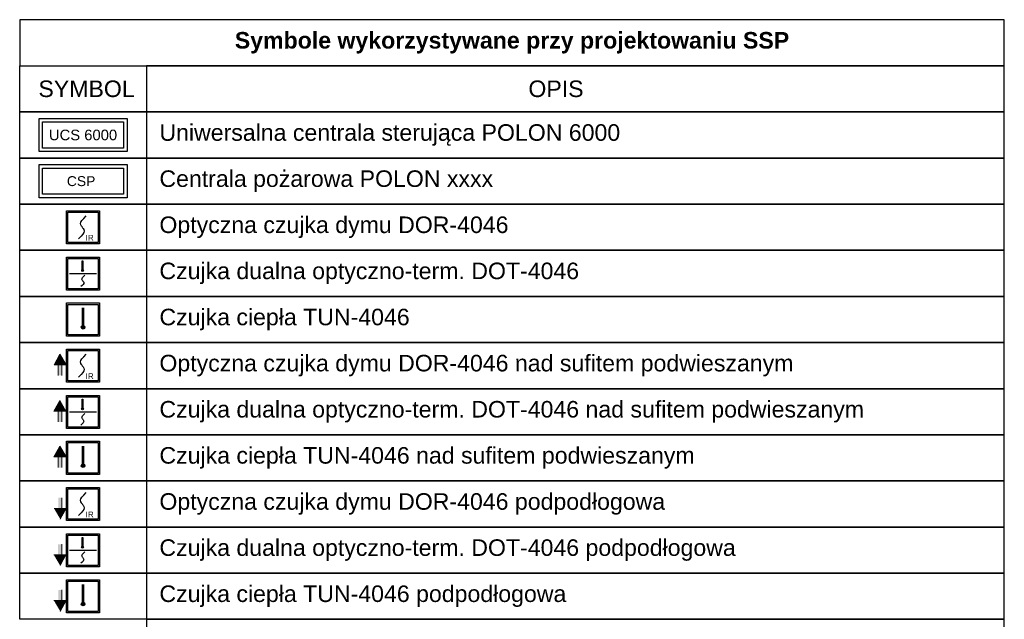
# Model space of a CAD drawing. Header units: millimetres. Extents: x 245 to 403, y 156 to 498.
# Tile 4 of 4: x 245 to 394, y 407 to 498. Entities that reach past the tile are written whole.
import ezdxf
from ezdxf.enums import TextEntityAlignment as Align

# ---------------------------------------------------------------- set-up
doc = ezdxf.new("R2010")
doc.units = ezdxf.units.MM
doc.layers.add('SSP - Urzadzenia', color=1, linetype='Continuous', lineweight=25)
doc.styles.add('ARIAL', font='arial.ttf', dxfattribs={"height": 0.45})
doc.styles.get("Standard").update_dxf_attribs({"font": 'arial.ttf'})

# ---------------------------------------------------------------- blocks, each defined once
blk = doc.blocks.new('DOT-4046')
at = {"layer": 'SSP - Urzadzenia', "color": 1, "linetype": 'Continuous', "lineweight": 25}
for p, q in [((299.18, 132.074), (299.18, 132.771)), ((299.18, 132.771), (299.877, 132.771)), ((299.209, 132.103), (299.209, 132.743)), ((299.209, 132.743), (299.849, 132.743)), ((299.849, 132.743), (299.849, 132.103)), ((299.877, 132.771), (299.877, 132.074)), ((299.507, 132.311), (299.511, 132.326)), ((299.511, 132.295), (299.507, 132.311)), ((299.511, 132.326), (299.522, 132.343)), ((299.519, 132.282), (299.511, 132.295)), ((299.522, 132.278), (299.519, 132.282)), ((299.522, 132.343), (299.541, 132.364)), ((299.528, 132.271), (299.522, 132.278)), ((299.526, 132.27), (299.532, 132.263)), ((299.532, 132.263), (299.535, 132.259)), ((299.535, 132.259), (299.544, 132.246)), ((299.541, 132.364), (299.567, 132.391)), ((299.877, 132.074), (299.18, 132.074)), ((299.849, 132.103), (299.209, 132.103)), ((299.514, 132.177), (299.487, 132.151)), ((299.532, 132.198), (299.514, 132.177)), ((299.544, 132.215), (299.532, 132.198)), ((299.544, 132.246), (299.547, 132.231)), ((299.547, 132.231), (299.544, 132.215))]:
    blk.add_line(p, q, dxfattribs=at)
at = {"layer": 'SSP - Urzadzenia', "color": 1, "linetype": 'Continuous', "lineweight": 25, "ltscale": 4}
for p, q in [((299.515, 132.696), (299.526, 132.696)), ((299.515, 132.511), (299.515, 132.696)), ((299.526, 132.696), (299.526, 132.511)), ((299.526, 132.511), (299.515, 132.511)), ((299.247, 132.43), (299.817, 132.43))]:
    blk.add_line(p, q, dxfattribs=at)
blk.add_circle((299.521, 132.491), 0.0194, dxfattribs=at)
for points in [[(299.515, 132.511), (299.515, 132.696), (299.517, 132.511)], [(299.517, 132.511), (299.515, 132.696), (299.517, 132.696)], [(299.517, 132.511), (299.517, 132.696), (299.521, 132.511)], [(299.521, 132.511), (299.517, 132.696), (299.521, 132.696)], [(299.521, 132.511), (299.521, 132.696), (299.525, 132.511)], [(299.525, 132.511), (299.521, 132.696), (299.525, 132.696)], [(299.525, 132.511), (299.525, 132.696), (299.526, 132.511)], [(299.526, 132.511), (299.525, 132.696), (299.526, 132.696)], [(299.502, 132.487), (299.501, 132.491), (299.502, 132.495)], [(299.503, 132.484), (299.502, 132.495), (299.503, 132.499)], [(299.502, 132.487), (299.502, 132.495), (299.503, 132.484)], [(299.505, 132.48), (299.503, 132.499), (299.505, 132.502)], [(299.503, 132.484), (299.503, 132.499), (299.505, 132.48)], [(299.507, 132.477), (299.505, 132.502), (299.507, 132.505)], [(299.505, 132.48), (299.505, 132.502), (299.507, 132.477)], [(299.51, 132.475), (299.507, 132.505), (299.51, 132.507)], [(299.507, 132.477), (299.507, 132.505), (299.51, 132.475)], [(299.513, 132.473), (299.51, 132.507), (299.513, 132.509)], [(299.51, 132.475), (299.51, 132.507), (299.513, 132.473)], [(299.515, 132.473), (299.513, 132.509), (299.515, 132.51)], [(299.513, 132.473), (299.513, 132.509), (299.515, 132.473)], [(299.515, 132.473), (299.515, 132.51), (299.517, 132.472)], [(299.517, 132.472), (299.515, 132.51), (299.517, 132.51)], [(299.521, 132.472), (299.517, 132.51), (299.521, 132.511)], [(299.517, 132.472), (299.517, 132.51), (299.521, 132.472)], [(299.521, 132.472), (299.521, 132.511), (299.525, 132.472)], [(299.525, 132.472), (299.521, 132.511), (299.525, 132.51)], [(299.525, 132.472), (299.525, 132.51), (299.526, 132.473)], [(299.526, 132.473), (299.525, 132.51), (299.526, 132.51)], [(299.526, 132.473), (299.526, 132.51), (299.528, 132.473)], [(299.528, 132.473), (299.526, 132.51), (299.528, 132.509)], [(299.528, 132.473), (299.528, 132.509), (299.532, 132.475)], [(299.532, 132.475), (299.528, 132.509), (299.532, 132.507)], [(299.532, 132.475), (299.532, 132.507), (299.534, 132.477)], [(299.534, 132.477), (299.532, 132.507), (299.534, 132.505)], [(299.534, 132.477), (299.534, 132.505), (299.537, 132.48)], [(299.537, 132.48), (299.534, 132.505), (299.537, 132.502)], [(299.537, 132.48), (299.537, 132.502), (299.539, 132.484)], [(299.539, 132.484), (299.537, 132.502), (299.539, 132.499)], [(299.539, 132.484), (299.539, 132.499), (299.54, 132.487)], [(299.54, 132.487), (299.539, 132.499), (299.54, 132.495)], [(299.54, 132.487), (299.54, 132.495), (299.54, 132.491)]]:
    blk.add_solid(points, dxfattribs=at)
blk = doc.blocks.new('DOR-4046')
at = {"layer": 'SSP - Urzadzenia', "color": 1, "linetype": 'Continuous'}
for p, q in [((55980.8, 7625.2), (55980.8, 7694.9)), ((55980.8, 7694.9), (56050.5, 7694.9)), ((55983.6, 7628.1), (55983.6, 7692.1)), ((55983.6, 7692.1), (56047.6, 7692.1)), ((56017, 7678.6), (56022.2, 7683.9)), ((56047.6, 7692.1), (56047.6, 7628.1)), ((56050.5, 7694.9), (56050.5, 7625.2)), ((56010.2, 7667.9), (56011, 7671)), ((56011, 7664.8), (56010.2, 7667.9)), ((56011, 7671), (56013.2, 7674.4)), ((56012.6, 7662.3), (56011, 7664.8)), ((56013.2, 7661.4), (56012.6, 7662.3)), ((56013.2, 7674.4), (56017, 7678.6)), ((56014.4, 7660.1), (56013.2, 7661.4)), ((56011.5, 7641.2), (56006.2, 7635.9)), ((56015.2, 7645.4), (56011.5, 7641.2)), ((56014, 7659.7), (56015.2, 7658.4)), ((56015.2, 7658.4), (56015.8, 7657.5)), ((56017.5, 7648.8), (56015.2, 7645.4)), ((56015.8, 7657.5), (56017.5, 7655)), ((56017.5, 7655), (56018.2, 7651.9)), ((56018.2, 7651.9), (56017.5, 7648.8)), ((56050.5, 7625.2), (55980.8, 7625.2)), ((56047.6, 7628.1), (55983.6, 7628.1))]:
    blk.add_line(p, q, dxfattribs=at)
at = {"layer": 'SSP - Urzadzenia', "color": 1, "linetype": 'Continuous', "ltscale": 10, "style": 'ARIAL'}
blk.add_text('IR', height=12.23, dxfattribs=at).set_placement((56021, 7631.8))
blk = doc.blocks.new('TUN')
at = {"layer": 'SSP - Urzadzenia', "color": 1, "linetype": 'Continuous', "lineweight": 25}
for p, q in [((56039.1, 8165.8), (56039.1, 8249.5)), ((56039.1, 8249.5), (56122.7, 8249.5)), ((56122.7, 8249.5), (56122.7, 8165.8)), ((56042.5, 8169.2), (56042.5, 8246)), ((56042.5, 8246), (56119.3, 8246)), ((56119.3, 8246), (56119.3, 8169.2)), ((56122.7, 8165.8), (56039.1, 8165.8)), ((56119.3, 8169.2), (56042.5, 8169.2))]:
    blk.add_line(p, q, dxfattribs=at)
at = {"layer": 'SSP - Urzadzenia', "color": 1, "linetype": 'Continuous', "lineweight": 25, "ltscale": 4}
for p, q in [((56079.6, 8192.6), (56079.6, 8237.2)), ((56082.2, 8237.2), (56082.2, 8192.6)), ((56082.2, 8192.6), (56079.6, 8192.6))]:
    blk.add_line(p, q, dxfattribs=at)
blk.add_circle((56080.9, 8187.9), 4.66, dxfattribs=at)
for points in [[(56079.6, 8192.6), (56079.6, 8237.2), (56080, 8192.6)], [(56080, 8192.6), (56079.6, 8237.2), (56080, 8237.2)], [(56080, 8192.6), (56080, 8237.2), (56080.9, 8192.6)], [(56080.9, 8192.6), (56080, 8237.2), (56080.9, 8237.2)], [(56080.9, 8192.6), (56080.9, 8237.2), (56081.8, 8192.6)], [(56081.8, 8192.6), (56080.9, 8237.2), (56081.8, 8237.2)], [(56081.8, 8192.6), (56081.8, 8237.2), (56082.2, 8192.6)], [(56082.2, 8192.6), (56081.8, 8237.2), (56082.2, 8237.2)], [(56076.3, 8187), (56076.2, 8187.9), (56076.3, 8188.8)], [(56076.6, 8186.1), (56076.3, 8188.8), (56076.6, 8189.7)], [(56076.3, 8187), (56076.3, 8188.8), (56076.6, 8186.1)], [(56077, 8185.3), (56076.6, 8189.7), (56077, 8190.5)], [(56076.6, 8186.1), (56076.6, 8189.7), (56077, 8185.3)], [(56077.6, 8184.6), (56077, 8190.5), (56077.6, 8191.2)], [(56077, 8185.3), (56077, 8190.5), (56077.6, 8184.6)], [(56078.3, 8184), (56077.6, 8191.2), (56078.3, 8191.8)], [(56077.6, 8184.6), (56077.6, 8191.2), (56078.3, 8184)], [(56079.1, 8183.6), (56078.3, 8191.8), (56079.1, 8192.2)], [(56078.3, 8184), (56078.3, 8191.8), (56079.1, 8183.6)], [(56079.6, 8183.5), (56079.1, 8192.2), (56079.6, 8192.4)], [(56079.1, 8183.6), (56079.1, 8192.2), (56079.6, 8183.5)], [(56080, 8183.4), (56079.6, 8192.4), (56080, 8192.5)], [(56079.6, 8183.5), (56079.6, 8192.4), (56080, 8183.4)], [(56080.9, 8183.3), (56080, 8192.5), (56080.9, 8192.6)], [(56080, 8183.4), (56080, 8192.5), (56080.9, 8183.3)], [(56080.9, 8183.3), (56080.9, 8192.6), (56081.8, 8183.4)], [(56081.8, 8183.4), (56080.9, 8192.6), (56081.8, 8192.5)], [(56081.8, 8183.4), (56081.8, 8192.5), (56082.2, 8183.5)], [(56082.2, 8183.5), (56081.8, 8192.5), (56082.2, 8192.4)], [(56082.2, 8183.5), (56082.2, 8192.4), (56082.7, 8183.6)], [(56082.7, 8183.6), (56082.2, 8192.4), (56082.7, 8192.2)], [(56082.7, 8183.6), (56082.7, 8192.2), (56083.5, 8184)], [(56083.5, 8184), (56082.7, 8192.2), (56083.5, 8191.8)], [(56083.5, 8184), (56083.5, 8191.8), (56084.2, 8184.6)], [(56084.2, 8184.6), (56083.5, 8191.8), (56084.2, 8191.2)], [(56084.2, 8184.6), (56084.2, 8191.2), (56084.8, 8185.3)], [(56084.8, 8185.3), (56084.2, 8191.2), (56084.8, 8190.5)], [(56084.8, 8185.3), (56084.8, 8190.5), (56085.2, 8186.1)], [(56085.2, 8186.1), (56084.8, 8190.5), (56085.2, 8189.7)], [(56085.2, 8186.1), (56085.2, 8189.7), (56085.5, 8187)], [(56085.5, 8187), (56085.2, 8189.7), (56085.5, 8188.8)], [(56085.5, 8187), (56085.5, 8188.8), (56085.6, 8187.9)]]:
    blk.add_solid(points, dxfattribs=at)
blk = doc.blocks.new('UCS 6000')
at = {"layer": 'SSP - Urzadzenia', "color": 1, "linetype": 'Continuous'}
for p, q in [((-6.66, -2.5), (-6.66, 2.5)), ((-6.66, 2.5), (6.66, 2.5)), ((-6.13, -1.97), (-6.13, 1.97)), ((-6.13, 1.97), (6.13, 1.97)), ((6.13, 1.97), (6.13, -1.97)), ((6.66, 2.5), (6.66, -2.5)), ((6.66, -2.5), (-6.66, -2.5)), ((6.13, -1.97), (-6.13, -1.97))]:
    blk.add_line(p, q, dxfattribs=at)
at = {"insert": (0, 0), "char_height": 1.6, "width": 19.1694, "attachment_point": 5}
blk.add_mtext('UCS 6000', dxfattribs=at)
blk = doc.blocks.new('CSP')
at = {"layer": 'SSP - Urzadzenia', "color": 1, "linetype": 'Continuous'}
for p, q in [((-6.66, 2.5), (6.66, 2.5)), ((-6.66, -2.5), (-6.66, 2.5)), ((-6.13, 1.97), (6.13, 1.97)), ((-6.13, -1.97), (-6.13, 1.97)), ((6.13, 1.97), (6.13, -1.97)), ((6.66, 2.5), (6.66, -2.5)), ((6.66, -2.5), (-6.66, -2.5)), ((6.13, -1.97), (-6.13, -1.97))]:
    blk.add_line(p, q, dxfattribs=at)
at = {"layer": 'SSP - Urzadzenia', "color": 7, "linetype": 'Continuous', "ltscale": 10}
blk.add_text('CSP ', height=1.5, dxfattribs=at).set_placement((0, 0), align=Align.MIDDLE_CENTER)
blk = doc.blocks.new('TUN-4046 nad')
at = {"layer": 'SSP - Urzadzenia', "color": 1, "linetype": 'Continuous', "lineweight": 5, "ltscale": 4}
for p, q in [((-4.42, 0.14), (-3.53, 1.76)), ((-3.53, 1.76), (-2.58, 0.14)), ((-2.58, 0.14), (-4.42, 0.14)), ((-3.78, 0.95), (-3.21, 0.95)), ((-3.78, -1.47), (-3.78, 0.95)), ((-3.21, 0.95), (-3.21, -1.47))]:
    blk.add_line(p, q, dxfattribs=at)
at = {"layer": 'SSP - Urzadzenia', "color": 1, "linetype": 'Continuous', "lineweight": 25}
for p, q in [((-2.52, 2.51), (2.48, 2.51)), ((-2.52, -2.49), (-2.52, 2.51)), ((-2.31, 2.31), (2.28, 2.31)), ((-2.31, -2.28), (-2.31, 2.31)), ((2.28, 2.31), (2.28, -2.28)), ((2.48, 2.51), (2.48, -2.49)), ((2.48, -2.49), (-2.52, -2.49)), ((2.28, -2.28), (-2.31, -2.28))]:
    blk.add_line(p, q, dxfattribs=at)
at = {"layer": 'SSP - Urzadzenia', "color": 1, "linetype": 'Continuous', "lineweight": 25, "ltscale": 4}
for p, q in [((-0.1, -0.89), (-0.1, 1.78)), ((0.06, 1.78), (0.06, -0.89)), ((0.06, -0.89), (-0.1, -0.89))]:
    blk.add_line(p, q, dxfattribs=at)
blk.add_circle((-0.02, -1.17), 0.278, dxfattribs=at)
at = {"layer": 'SSP - Urzadzenia', "color": 1, "linetype": 'Continuous', "lineweight": 5, "ltscale": 4}
for points in [[(-3.53, 0.14), (-4.42, 0.14), (-3.53, 1.76)], [(-3.53, 0.14), (-3.53, 1.76), (-2.58, 0.14)], [(-3.21, -1.47), (-3.78, 0.95), (-3.21, 0.95)], [(-3.78, -1.47), (-3.78, 0.95), (-3.21, -1.47)]]:
    blk.add_solid(points, dxfattribs=at)
at = {"layer": 'SSP - Urzadzenia', "color": 1, "linetype": 'Continuous', "lineweight": 25, "ltscale": 4}
for points in [[(-0.07, -0.89), (-0.1, 1.78), (-0.07, 1.78)], [(-0.1, -0.89), (-0.1, 1.78), (-0.07, -0.89)], [(-0.02, -0.89), (-0.07, 1.78), (-0.02, 1.78)], [(-0.07, -0.89), (-0.07, 1.78), (-0.02, -0.89)], [(0.04, -0.89), (-0.02, 1.78), (0.04, 1.78)], [(-0.02, -0.89), (-0.02, 1.78), (0.04, -0.89)], [(0.06, -0.89), (0.04, 1.78), (0.06, 1.78)], [(0.04, -0.89), (0.04, 1.78), (0.06, -0.89)], [(-0.29, -1.22), (-0.3, -1.17), (-0.29, -1.11)], [(-0.28, -1.27), (-0.29, -1.11), (-0.28, -1.06)], [(-0.29, -1.22), (-0.29, -1.11), (-0.28, -1.27)], [(-0.25, -1.32), (-0.28, -1.06), (-0.25, -1.01)], [(-0.28, -1.27), (-0.28, -1.06), (-0.25, -1.32)], [(-0.22, -1.36), (-0.25, -1.01), (-0.22, -0.97)], [(-0.25, -1.32), (-0.25, -1.01), (-0.22, -1.36)], [(-0.17, -1.4), (-0.22, -0.97), (-0.17, -0.94)], [(-0.22, -1.36), (-0.22, -0.97), (-0.17, -1.4)], [(-0.12, -1.42), (-0.17, -0.94), (-0.12, -0.91)], [(-0.17, -1.4), (-0.17, -0.94), (-0.12, -1.42)], [(-0.1, -1.43), (-0.12, -0.91), (-0.1, -0.9)], [(-0.12, -1.42), (-0.12, -0.91), (-0.1, -1.43)], [(-0.07, -1.44), (-0.1, -0.9), (-0.07, -0.89)], [(-0.1, -1.43), (-0.1, -0.9), (-0.07, -1.44)], [(-0.02, -1.45), (-0.07, -0.89), (-0.02, -0.89)], [(-0.07, -1.44), (-0.07, -0.89), (-0.02, -1.45)], [(0.04, -1.44), (-0.02, -0.89), (0.04, -0.89)], [(-0.02, -1.45), (-0.02, -0.89), (0.04, -1.44)], [(0.06, -1.43), (0.04, -0.89), (0.06, -0.9)], [(0.04, -1.44), (0.04, -0.89), (0.06, -1.43)], [(0.09, -1.42), (0.06, -0.9), (0.09, -0.91)], [(0.06, -1.43), (0.06, -0.9), (0.09, -1.42)], [(0.14, -1.4), (0.09, -0.91), (0.14, -0.94)], [(0.09, -1.42), (0.09, -0.91), (0.14, -1.4)], [(0.18, -1.36), (0.14, -0.94), (0.18, -0.97)], [(0.14, -1.4), (0.14, -0.94), (0.18, -1.36)], [(0.21, -1.32), (0.18, -0.97), (0.21, -1.01)], [(0.18, -1.36), (0.18, -0.97), (0.21, -1.32)], [(0.24, -1.27), (0.21, -1.01), (0.24, -1.06)], [(0.21, -1.32), (0.21, -1.01), (0.24, -1.27)], [(0.26, -1.22), (0.24, -1.06), (0.26, -1.11)], [(0.24, -1.27), (0.24, -1.06), (0.26, -1.22)], [(0.26, -1.22), (0.26, -1.11), (0.26, -1.17)]]:
    blk.add_solid(points, dxfattribs=at)
blk = doc.blocks.new('DOR-4046 DOWN')
at = {"layer": 'SSP - Urzadzenia', "color": 1, "linetype": 'Continuous'}
for p, q in [((252.08, 426.86), (257.08, 426.86)), ((252.08, 421.86), (252.08, 426.86)), ((252.29, 426.65), (256.88, 426.65)), ((252.29, 422.06), (252.29, 426.65)), ((254.68, 425.69), (255.06, 426.07)), ((256.88, 426.65), (256.88, 422.06)), ((257.08, 426.86), (257.08, 421.86)), ((254.2, 424.92), (254.25, 425.14)), ((254.25, 424.7), (254.2, 424.92)), ((254.25, 425.14), (254.41, 425.39)), ((254.37, 424.52), (254.25, 424.7)), ((254.41, 424.45), (254.37, 424.52)), ((254.41, 425.39), (254.68, 425.69)), ((254.5, 424.36), (254.41, 424.45)), ((254.29, 423.01), (253.91, 422.63)), ((254.55, 423.31), (254.29, 423.01)), ((254.47, 424.33), (254.55, 424.24)), ((254.55, 424.24), (254.6, 424.18)), ((254.72, 423.55), (254.55, 423.31)), ((254.6, 424.18), (254.72, 423.99)), ((254.72, 423.99), (254.77, 423.77)), ((254.77, 423.77), (254.72, 423.55)), ((257.08, 421.86), (252.08, 421.86)), ((256.88, 422.06), (252.29, 422.06))]:
    blk.add_line(p, q, dxfattribs=at)
at = {"layer": 'SSP - Urzadzenia', "color": 5, "linetype": 'Continuous', "lineweight": 5, "ltscale": 4}
for p, q in [((251.39, 425.3), (251.39, 422.88)), ((251.39, 425.3), (251.39, 422.88)), ((250.19, 423.69), (252.03, 423.69)), ((252.03, 423.69), (251.14, 422.07)), ((251.39, 422.88), (250.82, 422.88))]:
    blk.add_line(p, q, dxfattribs=at)
for points in [[(250.82, 425.3), (251.39, 422.88), (250.82, 422.88)], [(251.39, 425.3), (251.39, 422.88), (250.82, 425.3)], [(251.14, 423.69), (251.14, 422.07), (250.19, 423.69)], [(251.14, 423.69), (252.03, 423.69), (251.14, 422.07)]]:
    blk.add_solid(points, dxfattribs=at)
at = {"layer": 'SSP - Urzadzenia', "color": 1, "linetype": 'Continuous', "ltscale": 10, "style": 'ARIAL'}
blk.add_text('IR', height=0.877, dxfattribs=at).set_placement((254.97, 422.33))
blk = doc.blocks.new('DOT-4046 pod')
at = {"layer": 'SSP - Urzadzenia', "color": 1, "linetype": 'Continuous', "lineweight": 25}
for p, q in [((-2.54, 2.45), (2.46, 2.45)), ((-2.54, -2.55), (-2.54, 2.45)), ((-2.34, 2.24), (2.25, 2.24)), ((-2.34, -2.35), (-2.34, 2.24)), ((2.25, 2.24), (2.25, -2.35)), ((2.46, 2.45), (2.46, -2.55)), ((-0.19, -0.86), (-0.17, -0.75)), ((-0.17, -0.97), (-0.19, -0.86)), ((-0.17, -0.75), (-0.09, -0.62)), ((-0.11, -1.06), (-0.17, -0.97)), ((-0.09, -1.09), (-0.11, -1.06)), ((-0.09, -0.62), (0.05, -0.47)), ((-0.04, -1.14), (-0.09, -1.09)), ((-0.06, -1.15), (-0.01, -1.2)), ((-0.01, -1.2), (0.01, -1.23)), ((0.01, -1.23), (0.07, -1.32)), ((0.05, -0.47), (0.24, -0.28)), ((0.07, -1.32), (0.09, -1.43)), ((0.09, -1.43), (0.07, -1.54)), ((2.46, -2.55), (-2.54, -2.55)), ((2.25, -2.35), (-2.34, -2.35)), ((-0.15, -1.81), (-0.34, -2)), ((-0.01, -1.66), (-0.15, -1.81)), ((0.07, -1.54), (-0.01, -1.66))]:
    blk.add_line(p, q, dxfattribs=at)
at = {"layer": 'SSP - Urzadzenia', "color": 1, "linetype": 'Continuous', "lineweight": 25, "ltscale": 4}
for p, q in [((-0.14, 0.58), (-0.14, 1.91)), ((-0.14, 1.91), (-0.06, 1.91)), ((-0.06, 1.91), (-0.06, 0.58)), ((-2.06, 0), (2.02, 0)), ((-0.06, 0.58), (-0.14, 0.58))]:
    blk.add_line(p, q, dxfattribs=at)
at = {"layer": 'SSP - Urzadzenia', "color": 5, "linetype": 'Continuous', "lineweight": 5, "ltscale": 4}
for p, q in [((-3.23, 0.89), (-3.23, -1.53)), ((-3.23, 0.89), (-3.23, -1.53)), ((-4.44, -0.72), (-2.6, -0.72)), ((-2.6, -0.72), (-3.48, -2.34)), ((-3.23, -1.53), (-3.81, -1.53))]:
    blk.add_line(p, q, dxfattribs=at)
at = {"layer": 'SSP - Urzadzenia', "color": 1, "linetype": 'Continuous', "lineweight": 25, "ltscale": 4}
blk.add_circle((-0.1, 0.44), 0.139, dxfattribs=at)
for points in [[(-0.13, 0.58), (-0.14, 1.91), (-0.13, 1.91)], [(-0.14, 0.58), (-0.14, 1.91), (-0.13, 0.58)], [(-0.1, 0.58), (-0.13, 1.91), (-0.1, 1.91)], [(-0.13, 0.58), (-0.13, 1.91), (-0.1, 0.58)], [(-0.07, 0.58), (-0.1, 1.91), (-0.07, 1.91)], [(-0.1, 0.58), (-0.1, 1.91), (-0.07, 0.58)], [(-0.06, 0.58), (-0.07, 1.91), (-0.06, 1.91)], [(-0.07, 0.58), (-0.07, 1.91), (-0.06, 0.58)], [(-0.23, 0.41), (-0.24, 0.44), (-0.23, 0.47)], [(-0.21, 0.36), (-0.23, 0.49), (-0.21, 0.52)], [(-0.23, 0.38), (-0.23, 0.49), (-0.21, 0.36)], [(-0.23, 0.38), (-0.23, 0.47), (-0.23, 0.49)], [(-0.23, 0.41), (-0.23, 0.47), (-0.23, 0.38)], [(-0.2, 0.34), (-0.21, 0.52), (-0.2, 0.54)], [(-0.21, 0.36), (-0.21, 0.52), (-0.2, 0.34)], [(-0.18, 0.32), (-0.2, 0.54), (-0.18, 0.55)], [(-0.2, 0.34), (-0.2, 0.54), (-0.18, 0.32)], [(-0.15, 0.31), (-0.18, 0.55), (-0.15, 0.57)], [(-0.18, 0.32), (-0.18, 0.55), (-0.15, 0.31)], [(-0.14, 0.31), (-0.15, 0.57), (-0.14, 0.57)], [(-0.15, 0.31), (-0.15, 0.57), (-0.14, 0.31)], [(-0.13, 0.3), (-0.14, 0.57), (-0.13, 0.57)], [(-0.14, 0.31), (-0.14, 0.57), (-0.13, 0.3)], [(-0.1, 0.3), (-0.13, 0.57), (-0.1, 0.58)], [(-0.13, 0.3), (-0.13, 0.57), (-0.1, 0.3)], [(-0.07, 0.3), (-0.1, 0.58), (-0.07, 0.57)], [(-0.1, 0.3), (-0.1, 0.58), (-0.07, 0.3)], [(-0.06, 0.31), (-0.07, 0.57), (-0.06, 0.57)], [(-0.07, 0.3), (-0.07, 0.57), (-0.06, 0.31)], [(-0.04, 0.31), (-0.06, 0.57), (-0.04, 0.57)], [(-0.06, 0.31), (-0.06, 0.57), (-0.04, 0.31)], [(-0.02, 0.32), (-0.04, 0.57), (-0.02, 0.55)], [(-0.04, 0.31), (-0.04, 0.57), (-0.02, 0.32)], [(0, 0.34), (-0.02, 0.55), (0, 0.54)], [(-0.02, 0.32), (-0.02, 0.55), (0, 0.34)], [(0.02, 0.36), (0, 0.54), (0.02, 0.52)], [(0, 0.34), (0, 0.54), (0.02, 0.36)], [(0.03, 0.38), (0.02, 0.52), (0.03, 0.49)], [(0.02, 0.36), (0.02, 0.52), (0.03, 0.38)], [(0.04, 0.41), (0.03, 0.49), (0.04, 0.47)], [(0.03, 0.38), (0.03, 0.49), (0.04, 0.41)], [(0.04, 0.41), (0.04, 0.47), (0.04, 0.44)]]:
    blk.add_solid(points, dxfattribs=at)
at = {"layer": 'SSP - Urzadzenia', "color": 5, "linetype": 'Continuous', "lineweight": 5, "ltscale": 4}
for points in [[(-3.81, 0.89), (-3.23, -1.53), (-3.81, -1.53)], [(-3.23, 0.89), (-3.23, -1.53), (-3.81, 0.89)], [(-3.48, -0.72), (-3.48, -2.34), (-4.44, -0.72)], [(-3.48, -0.72), (-2.6, -0.72), (-3.48, -2.34)]]:
    blk.add_solid(points, dxfattribs=at)
blk = doc.blocks.new('TUN-4046 pod')
at = {"layer": 'SSP - Urzadzenia', "color": 1, "linetype": 'Continuous', "lineweight": 25}
for p, q in [((-2.43, 2.51), (2.57, 2.51)), ((-2.43, -2.49), (-2.43, 2.51)), ((-2.22, 2.31), (2.37, 2.31)), ((-2.22, -2.28), (-2.22, 2.31)), ((2.37, 2.31), (2.37, -2.28)), ((2.57, 2.51), (2.57, -2.49)), ((2.37, -2.28), (-2.22, -2.28))]:
    blk.add_line(p, q, dxfattribs=at)
at = {"layer": 'SSP - Urzadzenia', "color": 1, "linetype": 'Continuous', "lineweight": 25, "ltscale": 4}
for p, q in [((-0.01, -0.89), (-0.01, 1.78)), ((0.15, 1.78), (0.15, -0.89)), ((0.15, -0.89), (-0.01, -0.89))]:
    blk.add_line(p, q, dxfattribs=at)
at = {"layer": 'SSP - Urzadzenia', "color": 5, "linetype": 'Continuous', "lineweight": 5, "ltscale": 4}
for p, q in [((-3.12, 0.95), (-3.12, -1.47)), ((-3.12, 0.95), (-3.12, -1.47)), ((-4.33, -0.66), (-2.49, -0.66)), ((-3.12, -1.47), (-3.69, -1.47)), ((-2.49, -0.66), (-3.37, -2.28))]:
    blk.add_line(p, q, dxfattribs=at)
at = {"layer": 'SSP - Urzadzenia', "color": 1, "linetype": 'Continuous', "lineweight": 25, "ltscale": 4}
blk.add_circle((0.07, -1.17), 0.278, dxfattribs=at)
for points in [[(0.02, -0.89), (-0.01, 1.78), (0.02, 1.78)], [(-0.01, -0.89), (-0.01, 1.78), (0.02, -0.89)], [(0.07, -0.89), (0.02, 1.78), (0.07, 1.78)], [(0.02, -0.89), (0.02, 1.78), (0.07, -0.89)], [(0.13, -0.89), (0.07, 1.78), (0.13, 1.78)], [(0.07, -0.89), (0.07, 1.78), (0.13, -0.89)], [(0.15, -0.89), (0.13, 1.78), (0.15, 1.78)], [(0.13, -0.89), (0.13, 1.78), (0.15, -0.89)], [(-0.2, -1.22), (-0.21, -1.17), (-0.2, -1.11)], [(-0.19, -1.27), (-0.2, -1.11), (-0.19, -1.06)], [(-0.2, -1.22), (-0.2, -1.11), (-0.19, -1.27)], [(-0.16, -1.32), (-0.19, -1.06), (-0.16, -1.01)], [(-0.19, -1.27), (-0.19, -1.06), (-0.16, -1.32)], [(-0.13, -1.36), (-0.16, -1.01), (-0.13, -0.97)], [(-0.16, -1.32), (-0.16, -1.01), (-0.13, -1.36)], [(-0.08, -1.4), (-0.13, -0.97), (-0.08, -0.94)], [(-0.13, -1.36), (-0.13, -0.97), (-0.08, -1.4)], [(-0.04, -1.42), (-0.08, -0.94), (-0.04, -0.91)], [(-0.08, -1.4), (-0.08, -0.94), (-0.04, -1.42)], [(-0.01, -1.43), (-0.04, -0.91), (-0.01, -0.9)], [(-0.04, -1.42), (-0.04, -0.91), (-0.01, -1.43)], [(0.02, -1.44), (-0.01, -0.9), (0.02, -0.89)], [(-0.01, -1.43), (-0.01, -0.9), (0.02, -1.44)], [(0.07, -1.45), (0.02, -0.89), (0.07, -0.89)], [(0.02, -1.44), (0.02, -0.89), (0.07, -1.45)], [(0.13, -1.44), (0.07, -0.89), (0.13, -0.89)], [(0.07, -1.45), (0.07, -0.89), (0.13, -1.44)], [(0.15, -1.43), (0.13, -0.89), (0.15, -0.9)], [(0.13, -1.44), (0.13, -0.89), (0.15, -1.43)], [(0.18, -1.42), (0.15, -0.9), (0.18, -0.91)], [(0.15, -1.43), (0.15, -0.9), (0.18, -1.42)], [(0.23, -1.4), (0.18, -0.91), (0.23, -0.94)], [(0.18, -1.42), (0.18, -0.91), (0.23, -1.4)], [(0.27, -1.36), (0.23, -0.94), (0.27, -0.97)], [(0.23, -1.4), (0.23, -0.94), (0.27, -1.36)], [(0.3, -1.32), (0.27, -0.97), (0.3, -1.01)], [(0.27, -1.36), (0.27, -0.97), (0.3, -1.32)], [(0.33, -1.27), (0.3, -1.01), (0.33, -1.06)], [(0.3, -1.32), (0.3, -1.01), (0.33, -1.27)], [(0.34, -1.22), (0.33, -1.06), (0.34, -1.11)], [(0.33, -1.27), (0.33, -1.06), (0.34, -1.22)], [(0.34, -1.22), (0.34, -1.11), (0.35, -1.17)]]:
    blk.add_solid(points, dxfattribs=at)
at = {"layer": 'SSP - Urzadzenia', "color": 5, "linetype": 'Continuous', "lineweight": 5, "ltscale": 4}
for points in [[(-3.69, 0.95), (-3.12, -1.47), (-3.69, -1.47)], [(-3.12, 0.95), (-3.12, -1.47), (-3.69, 0.95)], [(-3.37, -0.66), (-3.37, -2.28), (-4.33, -0.66)], [(-3.37, -0.66), (-2.49, -0.66), (-3.37, -2.28)]]:
    blk.add_solid(points, dxfattribs=at)

msp = doc.modelspace()

# ---------------------------------------------------------------- linework, layer by layer
for points in [[(245, 490.58), (393.9, 490.58), (393.9, 497.55), (245, 497.55)], [(264.17, 483.61), (245, 483.61), (245, 490.58), (264.17, 490.58)], [(264.17, 483.61), (393.87, 483.61), (393.87, 490.58), (264.17, 490.58)], [(264.17, 476.64), (245, 476.64), (245, 483.61), (264.17, 483.61)], [(264.17, 476.64), (393.87, 476.64), (393.87, 483.61), (264.17, 483.61)], [(264.17, 469.67), (245, 469.67), (245, 476.64), (264.17, 476.64)], [(264.17, 469.67), (393.87, 469.67), (393.87, 476.64), (264.17, 476.64)], [(264.17, 462.7), (245, 462.7), (245, 469.67), (264.17, 469.67)], [(264.17, 462.7), (393.87, 462.7), (393.87, 469.67), (264.17, 469.67)], [(264.17, 455.73), (245, 455.73), (245, 462.7), (264.17, 462.7)], [(264.17, 455.73), (393.87, 455.73), (393.87, 462.7), (264.17, 462.7)], [(264.17, 448.75), (245, 448.75), (245, 455.73), (264.17, 455.73)], [(264.17, 448.75), (393.87, 448.75), (393.87, 455.73), (264.17, 455.73)], [(264.17, 441.78), (245, 441.78), (245, 448.75), (264.17, 448.75)], [(264.17, 441.78), (393.87, 441.78), (393.87, 448.75), (264.17, 448.75)], [(264.17, 434.81), (245, 434.81), (245, 441.78), (264.17, 441.78)], [(264.17, 434.81), (393.87, 434.81), (393.87, 441.78), (264.17, 441.78)], [(264.17, 427.84), (245, 427.84), (245, 434.81), (264.17, 434.81)], [(264.17, 427.84), (393.87, 427.84), (393.87, 434.81), (264.17, 434.81)], [(264.17, 420.87), (245, 420.87), (245, 427.84), (264.17, 427.84)], [(264.17, 420.87), (393.87, 420.87), (393.87, 427.84), (264.17, 427.84)], [(264.17, 413.9), (245, 413.9), (245, 420.87), (264.17, 420.87)], [(264.17, 413.9), (393.87, 413.9), (393.87, 420.87), (264.17, 420.87)], [(264.17, 406.93), (245, 406.93), (245, 413.9), (264.17, 413.9)], [(264.17, 406.93), (393.87, 406.93), (393.87, 413.9), (264.17, 413.9)], [(264.17, 399.96), (393.87, 399.96), (393.87, 406.93), (264.17, 406.93)]]:
    msp.add_lwpolyline(points, close=True)
at = {"layer": 'SSP - Urzadzenia', "color": 1, "linetype": 'Continuous', "lineweight": 5, "ltscale": 4}
for p, q in [((250.19, 445.4), (251.07, 447.02)), ((251.07, 447.02), (252.02, 445.4)), ((252.02, 445.4), (250.19, 445.4)), ((250.82, 446.21), (251.39, 446.21)), ((250.82, 443.79), (250.82, 446.21)), ((251.39, 446.21), (251.39, 443.79)), ((250.16, 438.38), (251.05, 440)), ((251.05, 440), (252, 438.38)), ((252, 438.38), (250.16, 438.38)), ((250.8, 439.19), (251.37, 439.19)), ((250.8, 436.76), (250.8, 439.19)), ((251.37, 439.19), (251.37, 436.76))]:
    msp.add_line(p, q, dxfattribs=at)
at = {"layer": 'SSP - Urzadzenia', "color": 1, "linetype": 'Continuous'}
for p, q in [((252.08, 447.77), (257.08, 447.77)), ((252.08, 442.77), (252.08, 447.77)), ((252.29, 447.56), (256.88, 447.56)), ((252.29, 442.97), (252.29, 447.56)), ((254.68, 446.6), (255.06, 446.98)), ((256.88, 447.56), (256.88, 442.97)), ((257.08, 447.77), (257.08, 442.77)), ((254.2, 445.83), (254.25, 446.05)), ((254.25, 445.61), (254.2, 445.83)), ((254.25, 446.05), (254.41, 446.3)), ((254.37, 445.43), (254.25, 445.61)), ((254.41, 445.36), (254.37, 445.43)), ((254.41, 446.3), (254.68, 446.6)), ((254.5, 445.27), (254.41, 445.36)), ((254.47, 445.25), (254.55, 445.15)), ((254.29, 443.92), (253.91, 443.54)), ((254.55, 444.22), (254.29, 443.92)), ((254.55, 445.15), (254.6, 445.09)), ((254.72, 444.46), (254.55, 444.22)), ((254.6, 445.09), (254.72, 444.9)), ((254.72, 444.9), (254.77, 444.68)), ((254.77, 444.68), (254.72, 444.46)), ((257.08, 442.77), (252.08, 442.77)), ((256.88, 442.97), (252.29, 442.97))]:
    msp.add_line(p, q, dxfattribs=at)
at = {"layer": 'SSP - Urzadzenia', "color": 1, "linetype": 'Continuous', "lineweight": 25}
for p, q in [((252.06, 440.75), (257.06, 440.75)), ((252.06, 435.75), (252.06, 440.75)), ((257.06, 440.75), (257.06, 435.75)), ((252.27, 440.54), (256.86, 440.54)), ((252.27, 435.95), (252.27, 440.54)), ((256.86, 440.54), (256.86, 435.95)), ((254.52, 437.67), (254.65, 437.83)), ((254.65, 437.83), (254.84, 438.02)), ((254.45, 436.48), (254.27, 436.29)), ((254.41, 437.44), (254.44, 437.55)), ((254.44, 437.33), (254.41, 437.44)), ((254.44, 437.55), (254.52, 437.67)), ((254.5, 437.24), (254.44, 437.33)), ((254.59, 436.64), (254.45, 436.48)), ((254.52, 437.21), (254.5, 437.24)), ((254.56, 437.16), (254.52, 437.21)), ((254.55, 437.15), (254.59, 437.1)), ((254.59, 437.1), (254.61, 437.07)), ((254.67, 436.76), (254.59, 436.64)), ((254.61, 437.07), (254.67, 436.98)), ((254.67, 436.98), (254.7, 436.87)), ((254.7, 436.87), (254.67, 436.76)), ((257.06, 435.75), (252.06, 435.75)), ((256.86, 435.95), (252.27, 435.95)), ((257.08, 407.92), (252.08, 407.92))]:
    msp.add_line(p, q, dxfattribs=at)
at = {"layer": 'SSP - Urzadzenia', "color": 1, "linetype": 'Continuous', "lineweight": 25, "ltscale": 4}
for p, q in [((254.47, 438.88), (254.47, 440.21)), ((254.47, 440.21), (254.54, 440.21)), ((254.54, 440.21), (254.54, 438.88)), ((252.54, 438.3), (256.63, 438.3)), ((254.54, 438.88), (254.47, 438.88))]:
    msp.add_line(p, q, dxfattribs=at)
msp.add_circle((254.5, 438.74), 0.139, dxfattribs=at)
at = {"layer": 'SSP - Urzadzenia', "color": 1, "linetype": 'Continuous', "lineweight": 5, "ltscale": 4}
for points in [[(251.07, 445.4), (250.19, 445.4), (251.07, 447.02)], [(251.07, 445.4), (251.07, 447.02), (252.02, 445.4)], [(251.39, 443.79), (250.82, 446.21), (251.39, 446.21)], [(250.82, 443.79), (250.82, 446.21), (251.39, 443.79)], [(251.05, 438.38), (250.16, 438.38), (251.05, 440)], [(251.05, 438.38), (251.05, 440), (252, 438.38)], [(251.37, 436.76), (250.8, 439.19), (251.37, 439.19)], [(250.8, 436.76), (250.8, 439.19), (251.37, 436.76)]]:
    msp.add_solid(points, dxfattribs=at)
at = {"layer": 'SSP - Urzadzenia', "color": 1, "linetype": 'Continuous', "lineweight": 25, "ltscale": 4}
for points in [[(254.48, 438.88), (254.47, 440.21), (254.48, 440.21)], [(254.47, 438.88), (254.47, 440.21), (254.48, 438.88)], [(254.5, 438.88), (254.48, 440.21), (254.5, 440.21)], [(254.48, 438.88), (254.48, 440.21), (254.5, 438.88)], [(254.53, 438.88), (254.5, 440.21), (254.53, 440.21)], [(254.5, 438.88), (254.5, 440.21), (254.53, 438.88)], [(254.54, 438.88), (254.53, 440.21), (254.54, 440.21)], [(254.53, 438.88), (254.53, 440.21), (254.54, 438.88)], [(254.38, 438.68), (254.37, 438.76), (254.38, 438.79)], [(254.37, 438.71), (254.37, 438.76), (254.38, 438.68)], [(254.37, 438.71), (254.37, 438.74), (254.37, 438.76)], [(254.39, 438.66), (254.38, 438.79), (254.39, 438.81)], [(254.38, 438.68), (254.38, 438.79), (254.39, 438.66)], [(254.41, 438.64), (254.39, 438.81), (254.41, 438.84)], [(254.39, 438.66), (254.39, 438.81), (254.41, 438.64)], [(254.43, 438.62), (254.41, 438.84), (254.43, 438.85)], [(254.41, 438.64), (254.41, 438.84), (254.43, 438.62)], [(254.45, 438.61), (254.43, 438.85), (254.45, 438.87)], [(254.43, 438.62), (254.43, 438.85), (254.45, 438.61)], [(254.47, 438.6), (254.45, 438.87), (254.47, 438.87)], [(254.45, 438.61), (254.45, 438.87), (254.47, 438.6)], [(254.48, 438.6), (254.47, 438.87), (254.48, 438.87)], [(254.47, 438.6), (254.47, 438.87), (254.48, 438.6)], [(254.5, 438.6), (254.48, 438.87), (254.5, 438.88)], [(254.48, 438.6), (254.48, 438.87), (254.5, 438.6)], [(254.53, 438.6), (254.5, 438.88), (254.53, 438.87)], [(254.5, 438.6), (254.5, 438.88), (254.53, 438.6)], [(254.54, 438.6), (254.53, 438.87), (254.54, 438.87)], [(254.53, 438.6), (254.53, 438.87), (254.54, 438.6)], [(254.56, 438.61), (254.54, 438.87), (254.56, 438.87)], [(254.54, 438.6), (254.54, 438.87), (254.56, 438.61)], [(254.58, 438.62), (254.56, 438.87), (254.58, 438.85)], [(254.56, 438.61), (254.56, 438.87), (254.58, 438.62)], [(254.6, 438.64), (254.58, 438.85), (254.6, 438.84)], [(254.58, 438.62), (254.58, 438.85), (254.6, 438.64)], [(254.62, 438.66), (254.6, 438.84), (254.62, 438.81)], [(254.6, 438.64), (254.6, 438.84), (254.62, 438.66)], [(254.63, 438.68), (254.62, 438.81), (254.63, 438.79)], [(254.62, 438.66), (254.62, 438.81), (254.63, 438.68)], [(254.64, 438.71), (254.63, 438.79), (254.64, 438.76)], [(254.63, 438.68), (254.63, 438.79), (254.64, 438.71)], [(254.64, 438.71), (254.64, 438.76), (254.64, 438.74)]]:
    msp.add_solid(points, dxfattribs=at)

# ---------------------------------------------------------------- block references
at = {"layer": 'SSP - Urzadzenia'}
for name, p in [('UCS 6000', (254.58, 480.12)), ('CSP', (254.58, 473.15)), ('TUN-4046 nad', (254.6, 431.32)), ('DOR-4046 DOWN', (0, 0)), ('DOT-4046 pod', (254.6, 417.39)), ('TUN-4046 pod', (254.51, 410.41))]:
    msp.add_blockref(name, p, dxfattribs=at)
for name, p, xscale, yscale, zscale in [('DOR-4046', (-3762.89, -83.2), 0.0717205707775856, 0.0717205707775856, 0.0717205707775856), ('DOT-4046', (-1893.67, -490.59), 7.172057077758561, 7.172057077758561, 7.172057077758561), ('TUN', (-3097.21, -38.31), 0.05976714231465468, 0.05976714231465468, 0.05976714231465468)]:
    msp.add_blockref(name, p, dxfattribs=dict(at, xscale=xscale, yscale=yscale, zscale=zscale))

# ---------------------------------------------------------------- texts
at = {"char_height": 2.5}
for s, insert, width, attachment_point in [('\\fArial|b1|i0|c0|p0;Symbole wykorzystywane przy projektowaniu SSP', (319.45, 494.06), 148.9, 5), ('OPIS', (321.93, 487.09), 106.5, 4), ('Uniwersalna centrala sterująca POLON 6000', (266.13, 480.12), 106.5, 4), ('Centrala pożarowa POLON xxxx', (266.13, 473.15), 106.5, 4), ('Optyczna czujka dymu DOR-4046', (266.13, 466.18), 106.5, 4), ('Czujka dualna optyczno-term. DOT-4046', (266.13, 459.21), 106.5, 4), ('Czujka ciepła TUN-4046', (266.13, 452.24), 106.5, 4), ('Optyczna czujka dymu DOR-4046 nad sufitem podwieszanym', (266.13, 445.27), 106.5, 4), ('Czujka dualna optyczno-term. DOT-4046 nad sufitem podwieszanym', (266.13, 438.3), 106.5, 4), ('Czujka ciepła TUN-4046 nad sufitem podwieszanym', (266.13, 431.33), 106.5, 4), ('Optyczna czujka dymu DOR-4046 podpodłogowa', (266.13, 424.36), 106.5, 4), ('Czujka dualna optyczno-term. DOT-4046 podpodłogowa', (266.13, 417.39), 106.5, 4), ('Czujka ciepła TUN-4046 podpodłogowa', (266.13, 410.42), 106.5, 4)]:
    msp.add_mtext(s, dxfattribs=dict(at, insert=insert, width=width, attachment_point=attachment_point))
at = {"layer": 'SSP - Urzadzenia', "color": 1, "linetype": 'Continuous', "ltscale": 10, "style": 'ARIAL'}
msp.add_text('IR', height=0.877, dxfattribs=at).set_placement((254.97, 443.24))
at = {"layer": 'SSP - Urzadzenia', "insert": (255.11, 487.09), "char_height": 2.5, "width": 19.1694, "attachment_point": 5}
msp.add_mtext('SYMBOL', dxfattribs=at)

doc.saveas('drawing.dxf')
